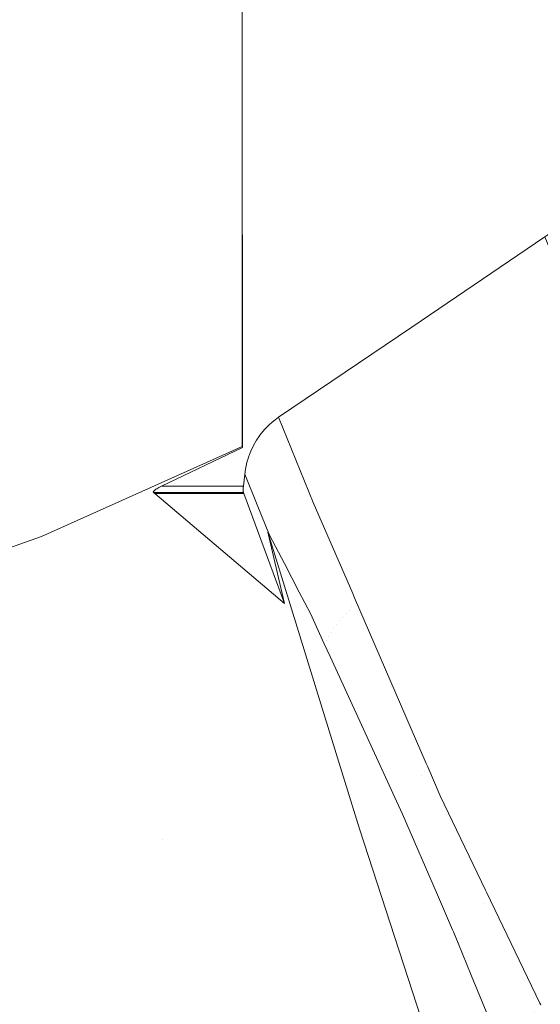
# Model space of a CAD drawing. Header units: millimetres. Extents: x -174 to 174, y -184 to 184.
# Tile 17 of 35: x 52 to 78, y -94 to -44. Entities that reach past the tile are written whole.
import ezdxf

# ---------------------------------------------------------------- set-up
doc = ezdxf.new("R2010")
doc.units = ezdxf.units.MM
doc.header["$LTSCALE"] = 5.08
doc.layers.add('Lighting-LED', color=7, linetype='Continuous', lineweight=5, true_color=0x000000)

# ---------------------------------------------------------------- blocks, each defined once
blk = doc.blocks.new('Group-1')
at = {"layer": 'Lighting-LED', "color": 18, "linetype": 'Continuous', "lineweight": 5}
for points, invisible_edges in [([(-5014.177, -836.446, -346.052), (-5176.79, -836.445, -346.052), (-5176.739, -621.733, -346.052)], 9), ([(-5176.739, -621.733, -346.052), (-5014.229, -621.72, -346.052), (-5014.177, -836.446, -346.052)], 9), ([(-5158.414, -661.823, -94.789), (-5158.414, -796.343, -94.789), (-5032.535, -729.11, -94.789), (-5032.535, -706.605, -94.789)], 10), ([(-5158.414, -796.343, -94.789), (-5032.535, -751.616, -94.789), (-5032.535, -729.11, -94.789)], 9), ([(-5158.414, -796.343, -94.789), (-5032.535, -774.121, -94.789), (-5032.535, -751.616, -94.789)], 9), ([(-5032.524, -751.616, -94.87), (-5032.535, -751.616, -94.789), (-5032.535, -774.121, -94.789), (-5032.522, -774.121, -94.891)], 5), ([(-5016.234, -783.674, -94.9), (-5013.304, -756.678, -94.875), (-5032.524, -751.616, -94.87), (-5032.522, -774.121, -94.891)], 10), ([(-5032.535, -774.121, -94.789), (-5158.414, -796.343, -94.789), (-5148.143, -800.824, -94.789)], 9), ([(-5032.535, -774.121, -94.789), (-5148.143, -800.824, -94.789), (-5136.805, -804.713, -94.789), (-5125.18, -807.64, -94.789)], 9), ([(-5032.535, -774.121, -94.789), (-5125.18, -807.64, -94.789), (-5113.352, -809.584, -94.789)], 9), ([(-5113.352, -809.584, -94.789), (-5101.402, -810.532, -94.789), (-5089.416, -810.478, -94.789), (-5032.535, -774.121, -94.789)], 12), ([(-5089.416, -810.478, -94.789), (-5077.475, -809.421, -94.789), (-5065.665, -807.369, -94.789), (-5032.535, -774.121, -94.789)], 12), ([(-5065.665, -807.369, -94.789), (-5054.068, -804.336, -94.789), (-5042.765, -800.345, -94.789), (-5032.535, -774.121, -94.789)], 12), ([(-5042.765, -800.345, -94.789), (-5032.535, -795.77, -94.789), (-5032.535, -774.121, -94.789)], 8), ([(-5032.522, -774.121, -94.891), (-5032.535, -774.121, -94.789), (-5032.535, -795.77, -94.789), (-5032.519, -795.825, -94.911)], 1), ([(-5032.522, -774.121, -94.891), (-5016.44, -784.326, -94.9), (-5016.403, -784.251, -94.9)], 9), ([(-5032.522, -774.121, -94.891), (-5016.591, -784.582, -94.9), (-5016.562, -784.541, -94.9), (-5016.485, -784.414, -94.9)], 9), ([(-5016.485, -784.414, -94.9), (-5016.477, -784.4, -94.9), (-5016.44, -784.326, -94.9), (-5032.522, -774.121, -94.891)], 12), ([(-5032.522, -774.121, -94.891), (-5016.798, -784.836, -94.901), (-5016.766, -784.803, -94.901), (-5016.711, -784.738, -94.901)], 9), ([(-5032.522, -774.121, -94.891), (-5016.989, -785.01, -94.901), (-5016.964, -784.991, -94.901), (-5016.846, -784.885, -94.901)], 9), ([(-5016.403, -784.251, -94.9), (-5016.39, -784.222, -94.9), (-5016.36, -784.145, -94.9), (-5032.522, -774.121, -94.891)], 12), ([(-5016.846, -784.885, -94.901), (-5016.798, -784.836, -94.901), (-5032.522, -774.121, -94.891)], 10), ([(-5032.522, -774.121, -94.891), (-5030.678, -794.278, -94.909), (-5023.884, -789.683, -94.905)], 9), ([(-5032.522, -774.121, -94.891), (-5016.252, -783.769, -94.9), (-5016.243, -783.727, -94.9), (-5016.234, -783.674, -94.9)], 9), ([(-5016.36, -784.145, -94.9), (-5016.328, -784.061, -94.9), (-5016.297, -783.959, -94.9), (-5032.522, -774.121, -94.891)], 12), ([(-5023.884, -789.683, -94.905), (-5017.09, -785.088, -94.901), (-5016.989, -785.01, -94.901), (-5032.522, -774.121, -94.891)], 12), ([(-5016.711, -784.738, -94.901), (-5016.658, -784.675, -94.901), (-5016.591, -784.582, -94.9), (-5032.522, -774.121, -94.891)], 12), ([(-5016.297, -783.959, -94.9), (-5016.279, -783.896, -94.9), (-5016.272, -783.864, -94.9), (-5032.522, -774.121, -94.891)], 12), ([(-5016.272, -783.864, -94.9), (-5016.252, -783.769, -94.9), (-5032.522, -774.121, -94.891)], 10), ([(-5032.522, -774.121, -94.891), (-5030.912, -794.45, -94.909), (-5030.85, -794.404, -94.909)], 9), ([(-5032.522, -774.121, -94.891), (-5031.798, -795.442, -94.91), (-5031.687, -795.279, -94.91)], 9), ([(-5030.85, -794.404, -94.909), (-5030.678, -794.278, -94.909), (-5032.522, -774.121, -94.891)], 10), ([(-5032.522, -774.121, -94.891), (-5031.141, -794.646, -94.91), (-5031.018, -794.541, -94.91)], 9), ([(-5032.522, -774.121, -94.891), (-5031.557, -795.099, -94.91), (-5031.376, -794.885, -94.91)], 9), ([(-5031.687, -795.279, -94.91), (-5031.623, -795.185, -94.91), (-5032.522, -774.121, -94.891)], 10), ([(-5031.018, -794.541, -94.91), (-5030.912, -794.45, -94.909), (-5032.522, -774.121, -94.891)], 10), ([(-5031.623, -795.185, -94.91), (-5031.557, -795.099, -94.91), (-5032.522, -774.121, -94.891)], 10), ([(-5032.522, -774.121, -94.891), (-5031.357, -794.863, -94.91), (-5031.141, -794.646, -94.91)], 9), ([(-5031.952, -795.71, -94.911), (-5031.798, -795.442, -94.91), (-5032.522, -774.121, -94.891), (-5032.519, -795.825, -94.911)], 10), ([(-5031.376, -794.885, -94.91), (-5031.357, -794.863, -94.91), (-5032.522, -774.121, -94.891)], 10), ([(-5015.268, -789.553, -110.08), (-5017.09, -785.088, -94.901), (-5023.884, -789.683, -94.905)], 8), ([(-5028.907, -798.613, -109.686), (-5015.268, -789.553, -110.08), (-5023.884, -789.683, -94.905)], 11), ([(-5013.231, -794.257, -128.661), (-5015.268, -789.553, -110.08), (-5028.907, -798.613, -109.686)], 10), ([(-5023.884, -789.683, -94.905), (-5030.678, -794.278, -94.909), (-5028.907, -798.613, -109.686)], 8), ([(-5027.041, -804.133, -128.805), (-5031.018, -794.541, -94.91), (-5031.141, -794.646, -94.91)], 9), ([(-5030.912, -794.45, -94.909), (-5031.018, -794.541, -94.91), (-5027.041, -804.133, -128.805)], 10), ([(-5026.972, -803.942, -128.846), (-5030.85, -794.404, -94.909), (-5030.912, -794.45, -94.909)], 9), ([(-5030.912, -794.45, -94.909), (-5027.041, -804.133, -128.805), (-5026.972, -803.942, -128.846)], 11), ([(-5028.907, -798.613, -109.686), (-5030.678, -794.278, -94.909), (-5030.85, -794.404, -94.909)], 8), ([(-5028.907, -798.613, -109.686), (-5030.85, -794.404, -94.909), (-5026.972, -803.942, -128.846)], 11), ([(-5028.907, -798.613, -109.686), (-5026.892, -803.26, -128.082), (-5013.231, -794.257, -128.661)], 10), ([(-5026.892, -803.26, -128.082), (-5013.203, -794.319, -128.908), (-5013.231, -794.257, -128.661)], 9), ([(-5013.203, -794.319, -128.908), (-5026.892, -803.26, -128.082), (-5026.798, -803.478, -128.946)], 9), ([(-5009.494, -802.884, -162.742), (-5013.203, -794.319, -128.908), (-5026.798, -803.478, -128.946)], 10), ([(-5027.403, -804.465, -128.758), (-5031.376, -794.885, -94.91), (-5031.557, -795.099, -94.91)], 9), ([(-5027.226, -804.293, -128.784), (-5031.357, -794.863, -94.91), (-5031.376, -794.885, -94.91)], 9), ([(-5031.376, -794.885, -94.91), (-5027.403, -804.465, -128.758), (-5027.226, -804.293, -128.784)], 11), ([(-5027.226, -804.293, -128.784), (-5031.141, -794.646, -94.91), (-5031.357, -794.863, -94.91)], 9), ([(-5031.141, -794.646, -94.91), (-5027.226, -804.293, -128.784), (-5027.041, -804.133, -128.805)], 11), ([(-5027.866, -805.039, -128.659), (-5031.798, -795.442, -94.91), (-5031.952, -795.71, -94.911)], 9), ([(-5027.723, -804.838, -128.696), (-5031.687, -795.279, -94.91), (-5031.798, -795.442, -94.91)], 9), ([(-5031.798, -795.442, -94.91), (-5027.866, -805.039, -128.659), (-5027.723, -804.838, -128.696)], 11), ([(-5027.569, -804.647, -128.729), (-5031.623, -795.185, -94.91), (-5031.687, -795.279, -94.91)], 9), ([(-5031.687, -795.279, -94.91), (-5027.723, -804.838, -128.696), (-5027.569, -804.647, -128.729)], 11), ([(-5027.569, -804.647, -128.729), (-5031.557, -795.099, -94.91), (-5031.623, -795.185, -94.91)], 9), ([(-5031.557, -795.099, -94.91), (-5027.569, -804.647, -128.729), (-5027.403, -804.465, -128.758)], 11), ([(-5036.639, -797.784, -94.913), (-5032.535, -795.77, -94.789), (-5042.765, -800.345, -94.789)], 9), ([(-5036.639, -797.784, -94.913), (-5032.519, -795.825, -94.911), (-5032.535, -795.77, -94.789)], 8), ([(-5032.519, -795.825, -94.911), (-5036.639, -797.784, -94.913), (-5032.205, -796.305, -94.911), (-5032.157, -796.178, -94.911)], 10), ([(-5032.519, -795.825, -94.911), (-5031.954, -795.714, -94.911), (-5031.952, -795.71, -94.911)], 9), ([(-5032.519, -795.825, -94.911), (-5032.09, -796.002, -94.911), (-5031.954, -795.714, -94.911)], 9), ([(-5032.157, -796.178, -94.911), (-5032.09, -796.002, -94.911), (-5032.519, -795.825, -94.911)], 10), ([(-5028.112, -805.464, -128.574), (-5032.09, -796.002, -94.911), (-5032.157, -796.178, -94.911)], 9), ([(-5027.995, -805.247, -128.618), (-5031.954, -795.714, -94.911), (-5032.09, -796.002, -94.911)], 9), ([(-5032.09, -796.002, -94.911), (-5028.112, -805.464, -128.574), (-5027.995, -805.247, -128.618)], 11), ([(-5027.995, -805.247, -128.618), (-5031.952, -795.71, -94.911), (-5031.954, -795.714, -94.911)], 9), ([(-5031.952, -795.71, -94.911), (-5027.995, -805.247, -128.618), (-5027.866, -805.039, -128.659)], 11), ([(-5032.242, -796.423, -94.911), (-5032.205, -796.305, -94.911), (-5036.639, -797.784, -94.913)], 10), ([(-5036.639, -797.784, -94.913), (-5032.271, -796.52, -94.911), (-5032.242, -796.423, -94.911)], 9), ([(-5032.307, -796.672, -94.912), (-5032.271, -796.52, -94.911), (-5036.639, -797.784, -94.913)], 10), ([(-5032.271, -796.52, -94.911), (-5032.307, -796.672, -94.912), (-5029.046, -804.271, -122.113)], 10), ([(-5032.242, -796.423, -94.911), (-5032.271, -796.52, -94.911), (-5029.046, -804.271, -122.113)], 10), ([(-5028.246, -805.664, -128.535), (-5032.205, -796.305, -94.911), (-5032.242, -796.423, -94.911)], 9), ([(-5032.242, -796.423, -94.911), (-5028.34, -805.812, -128.505), (-5028.246, -805.664, -128.535)], 11), ([(-5029.046, -804.271, -122.113), (-5028.34, -805.812, -128.505), (-5032.242, -796.423, -94.911)], 10), ([(-5028.246, -805.664, -128.535), (-5032.157, -796.178, -94.911), (-5032.205, -796.305, -94.911)], 9), ([(-5032.157, -796.178, -94.911), (-5028.246, -805.664, -128.535), (-5028.112, -805.464, -128.574)], 11), ([(-5036.639, -797.784, -94.913), (-5032.346, -796.84, -94.912), (-5032.307, -796.672, -94.912)], 9), ([(-5032.359, -796.92, -94.912), (-5032.346, -796.84, -94.912), (-5036.639, -797.784, -94.913)], 10), ([(-5036.639, -797.784, -94.913), (-5032.397, -797.168, -94.912), (-5032.359, -796.92, -94.912)], 9), ([(-5032.359, -796.92, -94.912), (-5032.397, -797.168, -94.912), (-5031.759, -798.741, -100.195)], 8), ([(-5032.346, -796.84, -94.912), (-5032.359, -796.92, -94.912), (-5030.37, -801.734, -111.531)], 10), ([(-5030.37, -801.734, -111.531), (-5032.359, -796.92, -94.912), (-5031.759, -798.741, -100.195)], 11), ([(-5029.616, -803.18, -117.561), (-5032.307, -796.672, -94.912), (-5032.346, -796.84, -94.912)], 9), ([(-5030.37, -801.734, -111.531), (-5029.616, -803.18, -117.561), (-5032.346, -796.84, -94.912)], 10), ([(-5032.307, -796.672, -94.912), (-5029.616, -803.18, -117.561), (-5029.046, -804.271, -122.113)], 9), ([(-5036.639, -797.784, -94.913), (-5032.468, -797.784, -94.913), (-5032.397, -797.168, -94.912)], 8), ([(-5031.759, -798.741, -100.195), (-5032.397, -797.168, -94.912), (-5032.468, -797.784, -94.913), (-5032.469, -797.8, -94.915)], 8), ([(-5036.707, -797.819, -94.92), (-5036.639, -797.784, -94.913), (-5042.765, -800.345, -94.789)], 10), ([(-5042.765, -800.345, -94.789), (-5036.771, -797.853, -94.93), (-5036.707, -797.819, -94.92)], 9), ([(-5036.829, -797.886, -94.943), (-5036.771, -797.853, -94.93), (-5042.765, -800.345, -94.789)], 10), ([(-5042.765, -800.345, -94.789), (-5036.881, -797.918, -94.959), (-5036.829, -797.886, -94.943)], 9), ([(-5036.927, -797.948, -94.978), (-5036.881, -797.918, -94.959), (-5042.765, -800.345, -94.789)], 10), ([(-5036.947, -797.962, -94.988), (-5036.927, -797.948, -94.978), (-5042.765, -800.345, -94.789)], 10), ([(-5042.765, -800.345, -94.789), (-5036.967, -797.977, -94.999), (-5036.947, -797.962, -94.988)], 9), ([(-5036.984, -797.99, -95.01), (-5036.967, -797.977, -94.999), (-5042.765, -800.345, -94.789)], 10), ([(-5042.765, -800.345, -94.789), (-5037, -798.004, -95.022), (-5036.984, -797.99, -95.01)], 9), ([(-5042.765, -800.345, -94.789), (-5037.013, -798.016, -95.034), (-5037, -798.004, -95.022)], 9), ([(-5037.026, -798.028, -95.048), (-5037.013, -798.016, -95.034), (-5042.765, -800.345, -94.789)], 10), ([(-5037.036, -798.04, -95.061), (-5037.026, -798.028, -95.048), (-5042.765, -800.345, -94.789)], 10), ([(-5037.04, -798.045, -95.068), (-5037.036, -798.04, -95.061), (-5042.765, -800.345, -94.789)], 10), ([(-5042.765, -800.345, -94.789), (-5037.044, -798.051, -95.075), (-5037.04, -798.045, -95.068)], 9), ([(-5037.048, -798.056, -95.082), (-5037.044, -798.051, -95.075), (-5042.765, -800.345, -94.789)], 10), ([(-5042.765, -800.345, -94.789), (-5037.052, -798.064, -95.093), (-5037.048, -798.056, -95.082)], 9), ([(-5042.765, -800.345, -94.789), (-5037.056, -798.071, -95.104), (-5037.052, -798.064, -95.093)], 9), ([(-5037.058, -798.075, -95.112), (-5037.056, -798.071, -95.104), (-5042.765, -800.345, -94.789)], 10), ([(-5042.765, -800.345, -94.789), (-5037.059, -798.08, -95.12), (-5037.058, -798.075, -95.112)], 9), ([(-5042.765, -800.345, -94.789), (-5037.06, -798.084, -95.127), (-5037.059, -798.08, -95.12)], 9), ([(-5042.765, -800.345, -94.789), (-5037.06, -798.088, -95.135), (-5037.06, -798.084, -95.127)], 9), ([(-5037.06, -798.092, -95.143), (-5037.06, -798.088, -95.135), (-5042.765, -800.345, -94.789)], 10), ([(-5037.059, -798.096, -95.151), (-5037.06, -798.092, -95.143), (-5042.765, -800.345, -94.789)], 10), ([(-5037.058, -798.1, -95.159), (-5037.059, -798.096, -95.151), (-5042.765, -800.345, -94.789)], 10), ([(-5037.06, -798.088, -95.135), (-5032.468, -798.088, -95.135), (-5032.471, -798.074, -95.109)], 9), ([(-5037.059, -798.08, -95.12), (-5037.06, -798.084, -95.127), (-5037.06, -798.088, -95.135), (-5032.471, -798.074, -95.109)], 12), ([(-5032.468, -798.088, -95.135), (-5037.06, -798.088, -95.135), (-5037.06, -798.092, -95.143), (-5037.059, -798.096, -95.151)], 9), ([(-5032.471, -798.074, -95.109), (-5037.058, -798.075, -95.112), (-5037.059, -798.08, -95.12)], 9), ([(-5037.059, -798.096, -95.151), (-5037.058, -798.1, -95.159), (-5032.468, -798.088, -95.135)], 10), ([(-5037.056, -798.071, -95.104), (-5037.058, -798.075, -95.112), (-5032.471, -798.074, -95.109)], 10), ([(-5032.468, -798.088, -95.135), (-5037.058, -798.1, -95.159), (-5037.056, -798.103, -95.168)], 9), ([(-5037.056, -798.071, -95.104), (-5032.471, -798.071, -95.104), (-5032.473, -798.056, -95.082)], 9), ([(-5037.052, -798.064, -95.093), (-5037.056, -798.071, -95.104), (-5032.473, -798.056, -95.082)], 10), ([(-5032.471, -798.074, -95.109), (-5032.471, -798.071, -95.104), (-5037.056, -798.071, -95.104)], 10), ([(-5037.056, -798.103, -95.168), (-5032.468, -798.089, -95.137), (-5032.468, -798.088, -95.135)], 9), ([(-5037.056, -798.103, -95.168), (-5032.465, -798.103, -95.168), (-5032.468, -798.089, -95.137)], 8), ([(-5032.473, -798.056, -95.082), (-5037.048, -798.056, -95.082), (-5037.052, -798.064, -95.093)], 9), ([(-5037.044, -798.051, -95.075), (-5037.048, -798.056, -95.082), (-5032.473, -798.056, -95.082)], 10), ([(-5032.475, -798.036, -95.056), (-5032.475, -798.03, -95.05), (-5037.044, -798.051, -95.075)], 10), ([(-5037.04, -798.045, -95.068), (-5037.044, -798.051, -95.075), (-5032.475, -798.03, -95.05)], 10), ([(-5037.044, -798.051, -95.075), (-5032.473, -798.051, -95.075), (-5032.475, -798.036, -95.056)], 9), ([(-5032.473, -798.056, -95.082), (-5032.473, -798.051, -95.075), (-5037.044, -798.051, -95.075)], 10), ([(-5037.036, -798.04, -95.061), (-5037.04, -798.045, -95.068), (-5032.475, -798.03, -95.05)], 10), ([(-5037.026, -798.028, -95.048), (-5037.036, -798.04, -95.061), (-5032.475, -798.03, -95.05)], 10), ([(-5037.026, -798.028, -95.048), (-5032.475, -798.028, -95.048), (-5032.476, -798.007, -95.026)], 9), ([(-5037.013, -798.016, -95.034), (-5037.026, -798.028, -95.048), (-5032.476, -798.007, -95.026)], 10), ([(-5032.475, -798.03, -95.05), (-5032.475, -798.028, -95.048), (-5037.026, -798.028, -95.048)], 10), ([(-5037, -798.004, -95.022), (-5037.013, -798.016, -95.034), (-5032.476, -798.007, -95.026)], 10), ([(-5037, -798.004, -95.022), (-5032.476, -798.004, -95.022), (-5032.477, -797.983, -95.004)], 9), ([(-5036.984, -797.99, -95.01), (-5037, -798.004, -95.022), (-5032.477, -797.983, -95.004)], 10), ([(-5032.476, -798.007, -95.026), (-5032.476, -798.004, -95.022), (-5037, -798.004, -95.022)], 10), ([(-5036.967, -797.977, -94.999), (-5036.984, -797.99, -95.01), (-5032.477, -797.983, -95.004)], 10), ([(-5036.947, -797.962, -94.988), (-5036.967, -797.977, -94.999), (-5032.477, -797.977, -94.999)], 10), ([(-5032.477, -797.983, -95.004), (-5032.477, -797.977, -94.999), (-5036.967, -797.977, -94.999)], 10), ([(-5036.927, -797.948, -94.978), (-5036.947, -797.962, -94.988), (-5032.477, -797.977, -94.999)], 10), ([(-5036.881, -797.918, -94.959), (-5036.927, -797.948, -94.978), (-5032.477, -797.948, -94.978)], 10), ([(-5032.477, -797.977, -94.999), (-5032.477, -797.957, -94.984), (-5036.927, -797.948, -94.978)], 10), ([(-5032.477, -797.957, -94.984), (-5032.477, -797.948, -94.978), (-5036.927, -797.948, -94.978)], 10), ([(-5036.829, -797.886, -94.943), (-5036.881, -797.918, -94.959), (-5032.476, -797.918, -94.959)], 10), ([(-5032.477, -797.948, -94.978), (-5032.476, -797.93, -94.966), (-5036.881, -797.918, -94.959)], 10), ([(-5032.476, -797.93, -94.966), (-5032.476, -797.922, -94.962), (-5036.881, -797.918, -94.959)], 10), ([(-5032.476, -797.922, -94.962), (-5032.476, -797.918, -94.959), (-5036.881, -797.918, -94.959)], 10), ([(-5036.771, -797.853, -94.93), (-5036.829, -797.886, -94.943), (-5032.475, -797.886, -94.944)], 10), ([(-5032.476, -797.918, -94.959), (-5032.475, -797.893, -94.946), (-5036.829, -797.886, -94.943)], 10), ([(-5032.475, -797.893, -94.946), (-5032.475, -797.886, -94.944), (-5036.829, -797.886, -94.943)], 10), ([(-5036.707, -797.819, -94.92), (-5036.771, -797.853, -94.93), (-5032.473, -797.853, -94.93)], 10), ([(-5032.475, -797.886, -94.944), (-5032.474, -797.862, -94.934), (-5036.771, -797.853, -94.93)], 10), ([(-5032.474, -797.862, -94.934), (-5032.473, -797.853, -94.93), (-5036.771, -797.853, -94.93)], 10), ([(-5036.639, -797.784, -94.913), (-5036.707, -797.819, -94.92), (-5032.471, -797.819, -94.92)], 10), ([(-5032.473, -797.853, -94.93), (-5032.472, -797.831, -94.923), (-5036.707, -797.819, -94.92)], 10), ([(-5032.472, -797.831, -94.923), (-5032.471, -797.819, -94.92), (-5036.707, -797.819, -94.92)], 10), ([(-5032.471, -797.819, -94.92), (-5032.469, -797.8, -94.915), (-5036.639, -797.784, -94.913)], 10), ([(-5032.469, -797.8, -94.915), (-5032.468, -797.784, -94.913), (-5036.639, -797.784, -94.913)], 8), ([(-5032.476, -797.93, -94.966), (-5032.477, -797.948, -94.978), (-5031.759, -798.741, -100.195)], 10), ([(-5031.759, -798.741, -100.195), (-5032.477, -797.948, -94.978), (-5032.477, -797.957, -94.984), (-5032.477, -797.977, -94.999)], 9), ([(-5031.759, -798.741, -100.195), (-5032.477, -797.977, -94.999), (-5032.477, -797.983, -95.004), (-5032.476, -798.004, -95.022)], 9), ([(-5032.475, -797.886, -94.944), (-5032.475, -797.893, -94.946), (-5032.476, -797.918, -94.959), (-5031.759, -798.741, -100.195)], 12), ([(-5031.759, -798.741, -100.195), (-5032.476, -797.918, -94.959), (-5032.476, -797.922, -94.962), (-5032.476, -797.93, -94.966)], 9), ([(-5031.759, -798.741, -100.195), (-5032.476, -798.004, -95.022), (-5032.476, -798.007, -95.026), (-5032.475, -798.028, -95.048)], 9), ([(-5031.759, -798.741, -100.195), (-5032.473, -797.853, -94.93), (-5032.474, -797.862, -94.934), (-5032.475, -797.886, -94.944)], 9), ([(-5031.759, -798.741, -100.195), (-5032.475, -798.028, -95.048), (-5032.475, -798.03, -95.05), (-5032.475, -798.036, -95.056)], 9), ([(-5032.475, -798.036, -95.056), (-5032.473, -798.051, -95.075), (-5031.759, -798.741, -100.195)], 10), ([(-5031.759, -798.741, -100.195), (-5032.471, -797.819, -94.92), (-5032.472, -797.831, -94.923), (-5032.473, -797.853, -94.93)], 9), ([(-5031.759, -798.741, -100.195), (-5032.473, -798.051, -95.075), (-5032.473, -798.056, -95.082), (-5032.471, -798.071, -95.104)], 9), ([(-5032.469, -797.8, -94.915), (-5032.471, -797.819, -94.92), (-5031.759, -798.741, -100.195)], 10), ([(-5031.759, -798.741, -100.195), (-5032.471, -798.071, -95.104), (-5032.471, -798.074, -95.109), (-5032.468, -798.088, -95.135)], 9), ([(-5031.759, -798.741, -100.195), (-5032.468, -798.088, -95.135), (-5032.468, -798.089, -95.137)], 9), ([(-5032.468, -798.089, -95.137), (-5032.465, -798.103, -95.168), (-5032.443, -798.163, -95.351), (-5031.759, -798.741, -100.195)], 12), ([(-5042.765, -800.345, -94.789), (-5037.056, -798.103, -95.168), (-5037.058, -798.1, -95.159)], 9), ([(-5042.765, -800.345, -94.789), (-5036.983, -798.163, -95.351), (-5037.056, -798.103, -95.168)], 9), ([(-5042.765, -800.345, -94.789), (-5030.375, -803.77, -113.14), (-5036.983, -798.163, -95.351)], 9), ([(-5032.443, -798.163, -95.351), (-5030.375, -803.77, -113.14), (-5031.226, -800.126, -104.706)], 8), ([(-5031.226, -800.126, -104.706), (-5031.759, -798.741, -100.195), (-5032.443, -798.163, -95.351)], 11), ([(-5031.759, -798.741, -100.195), (-5031.131, -800.275, -105.443), (-5030.37, -801.734, -111.531)], 8), ([(-5031.226, -800.126, -104.706), (-5031.131, -800.275, -105.443), (-5031.759, -798.741, -100.195)], 8), ([(-5026.972, -803.942, -128.846), (-5026.892, -803.26, -128.082), (-5028.907, -798.613, -109.686)], 9), ([(-5049.188, -820.246, -134.3), (-5036.571, -815.79, -134.3), (-5042.765, -800.345, -94.789), (-5054.068, -804.336, -94.789)], 11), ([(-5030.375, -803.77, -113.14), (-5042.765, -800.345, -94.789), (-5036.571, -815.79, -134.3)], 11), ([(-5027.666, -811.625, -134.398), (-5031.226, -800.126, -104.706), (-5030.375, -803.77, -113.14)], 8), ([(-5031.131, -800.275, -105.443), (-5031.226, -800.126, -104.706), (-5027.666, -811.625, -134.398)], 8), ([(-5027.666, -811.625, -134.398), (-5030.37, -801.734, -111.531), (-5031.131, -800.275, -105.443)], 9), ([(-5027.666, -811.625, -134.398), (-5029.616, -803.18, -117.561), (-5030.37, -801.734, -111.531)], 9), ([(-5026.798, -803.478, -128.946), (-5023.144, -811.908, -162.31), (-5009.494, -802.884, -162.742)], 10), ([(-5023.144, -811.908, -162.31), (-5009.471, -802.935, -162.943), (-5009.494, -802.884, -162.742)], 9), ([(-5009.471, -802.935, -162.943), (-5023.144, -811.908, -162.31), (-5023.067, -812.085, -163.013)], 9), ([(-5008.794, -804.499, -169.122), (-5009.471, -802.935, -162.943), (-5023.067, -812.085, -163.013)], 10), ([(-5029.046, -804.271, -122.113), (-5029.616, -803.18, -117.561), (-5027.666, -811.625, -134.398)], 10), ([(-5026.972, -803.942, -128.846), (-5026.798, -803.478, -128.946), (-5026.892, -803.26, -128.082)], 9), ([(-5023.144, -811.908, -162.31), (-5026.798, -803.478, -128.946), (-5026.972, -803.942, -128.846)], 10), ([(-5030.375, -803.77, -113.14), (-5036.571, -815.79, -134.3), (-5027.666, -811.625, -134.398)], 11), ([(-5026.972, -803.942, -128.846), (-5027.041, -804.133, -128.805), (-5023.367, -812.507, -162.943)], 11), ([(-5026.972, -803.942, -128.846), (-5023.248, -812.334, -162.972), (-5023.144, -811.908, -162.31)], 11), ([(-5023.367, -812.507, -162.943), (-5023.248, -812.334, -162.972), (-5026.972, -803.942, -128.846)], 11), ([(-5027.666, -811.625, -134.398), (-5028.34, -805.812, -128.505), (-5029.046, -804.271, -122.113)], 9), ([(-5027.569, -804.647, -128.729), (-5023.893, -813.024, -162.88), (-5023.728, -812.841, -162.905), (-5027.403, -804.465, -128.758)], 15), ([(-5027.403, -804.465, -128.758), (-5023.728, -812.841, -162.905), (-5023.552, -812.668, -162.926), (-5027.226, -804.293, -128.784)], 15), ([(-5027.226, -804.293, -128.784), (-5023.552, -812.668, -162.926), (-5023.367, -812.507, -162.943), (-5027.041, -804.133, -128.805)], 15), ([(-5023.067, -812.085, -163.013), (-5022.425, -813.567, -168.877), (-5008.794, -804.499, -169.122)], 10), ([(-5006.476, -809.321, -195.617), (-5008.794, -804.499, -169.122), (-5022.425, -813.567, -168.877)], 10), ([(-5027.995, -805.247, -128.618), (-5024.318, -813.629, -162.787), (-5024.189, -813.419, -162.821), (-5027.866, -805.039, -128.659)], 15), ([(-5027.866, -805.039, -128.659), (-5024.189, -813.419, -162.821), (-5024.047, -813.217, -162.853), (-5027.723, -804.838, -128.696)], 15), ([(-5027.723, -804.838, -128.696), (-5024.047, -813.217, -162.853), (-5023.893, -813.024, -162.88), (-5027.569, -804.647, -128.729)], 15), ([(-5028.112, -805.464, -128.574), (-5028.246, -805.664, -128.535), (-5024.557, -814.059, -162.716)], 11), ([(-5028.112, -805.464, -128.574), (-5024.434, -813.848, -162.75), (-5024.318, -813.629, -162.787), (-5027.995, -805.247, -128.618)], 15), ([(-5024.557, -814.059, -162.716), (-5024.434, -813.848, -162.75), (-5028.112, -805.464, -128.574)], 11), ([(-5028.246, -805.664, -128.535), (-5028.34, -805.812, -128.505), (-5028.041, -806.462, -131.203)], 9), ([(-5027.666, -811.625, -134.398), (-5028.041, -806.462, -131.203), (-5028.34, -805.812, -128.505)], 9), ([(-5028.041, -806.462, -131.203), (-5024.557, -814.059, -162.716), (-5028.246, -805.664, -128.535)], 10), ([(-5028.041, -806.462, -131.203), (-5027.666, -811.625, -134.398), (-5026.545, -815.244, -143.743)], 9), ([(-5026.545, -815.244, -143.743), (-5024.557, -814.059, -162.716), (-5028.041, -806.462, -131.203)], 9), ([(-5022.425, -813.567, -168.877), (-5020.115, -818.369, -195.316), (-5006.476, -809.321, -195.617)], 10), ([(-5020.115, -818.369, -195.316), (-5006.462, -809.351, -195.78), (-5006.476, -809.321, -195.617)], 9), ([(-5006.462, -809.351, -195.78), (-5020.115, -818.369, -195.316), (-5020.065, -818.473, -195.884)], 9), ([(-5003.712, -815.072, -227.215), (-5006.462, -809.351, -195.78), (-5020.065, -818.473, -195.884)], 10), ([(-5026.545, -815.244, -143.743), (-5027.666, -811.625, -134.398), (-5036.571, -815.79, -134.3)], 10), ([(-5023.248, -812.334, -162.972), (-5023.067, -812.085, -163.013), (-5023.144, -811.908, -162.31)], 9), ([(-5022.425, -813.567, -168.877), (-5023.067, -812.085, -163.013), (-5023.248, -812.334, -162.972)], 10), ([(-5020.222, -819.268, -195.753), (-5023.367, -812.507, -162.943), (-5023.552, -812.668, -162.926), (-5020.407, -819.43, -195.739)], 15), ([(-5020.185, -819.07, -195.786), (-5023.248, -812.334, -162.972), (-5023.367, -812.507, -162.943)], 11), ([(-5023.367, -812.507, -162.943), (-5020.222, -819.268, -195.753), (-5020.185, -819.07, -195.786)], 11), ([(-5022.425, -813.567, -168.877), (-5023.248, -812.334, -162.972), (-5020.185, -819.07, -195.786)], 11), ([(-5020.747, -819.788, -195.703), (-5023.893, -813.024, -162.88), (-5024.047, -813.217, -162.853), (-5020.901, -819.982, -195.68)], 15), ([(-5020.583, -819.604, -195.722), (-5023.728, -812.841, -162.905), (-5023.893, -813.024, -162.88), (-5020.747, -819.788, -195.703)], 15), ([(-5020.407, -819.43, -195.739), (-5023.552, -812.668, -162.926), (-5023.728, -812.841, -162.905), (-5020.583, -819.604, -195.722)], 15), ([(-5021.17, -820.396, -195.627), (-5024.318, -813.629, -162.787), (-5024.434, -813.848, -162.75), (-5021.286, -820.616, -195.597)], 15), ([(-5021.042, -820.185, -195.655), (-5024.189, -813.419, -162.821), (-5024.318, -813.629, -162.787), (-5021.17, -820.396, -195.627)], 15), ([(-5020.901, -819.982, -195.68), (-5024.047, -813.217, -162.853), (-5024.189, -813.419, -162.821), (-5021.042, -820.185, -195.655)], 15), ([(-5020.185, -819.07, -195.786), (-5020.115, -818.369, -195.316), (-5022.425, -813.567, -168.877)], 9), ([(-5026.545, -815.244, -143.743), (-5023.405, -824.907, -174.959), (-5024.557, -814.059, -162.716)], 10), ([(-5021.286, -820.616, -195.597), (-5024.434, -813.848, -162.75), (-5024.557, -814.059, -162.716)], 11), ([(-5024.557, -814.059, -162.716), (-5021.397, -820.834, -195.566), (-5021.286, -820.616, -195.597)], 11), ([(-5021.397, -820.834, -195.566), (-5024.557, -814.059, -162.716), (-5024.358, -814.494, -164.52)], 9), ([(-5023.405, -824.907, -174.959), (-5024.358, -814.494, -164.52), (-5024.557, -814.059, -162.716)], 9), ([(-5024.358, -814.494, -164.52), (-5022.568, -818.608, -183.662), (-5021.397, -820.834, -195.566)], 10), ([(-5022.568, -818.608, -183.662), (-5024.358, -814.494, -164.52), (-5023.405, -824.907, -174.959)], 10), ([(-5020.065, -818.473, -195.884), (-5017.345, -824.129, -227.025), (-5003.712, -815.072, -227.215)], 10), ([(-5017.345, -824.129, -227.025), (-5003.701, -815.094, -227.34), (-5003.712, -815.072, -227.215)], 9), ([(-5003.701, -815.094, -227.34), (-5017.345, -824.129, -227.025), (-5017.307, -824.209, -227.462)], 9), ([(-5026.545, -815.244, -143.743), (-5036.571, -815.79, -134.3), (-5031.427, -828.62, -174.884)], 11), ([(-5031.427, -828.62, -174.884), (-5023.405, -824.907, -174.959), (-5026.545, -815.244, -143.743)], 9), ([(-5045.134, -833.461, -174.884), (-5031.427, -828.62, -174.884), (-5036.571, -815.79, -134.3), (-5049.188, -820.246, -134.3)], 15), ([(-5023.405, -824.907, -174.959), (-5022.53, -827.6, -183.659), (-5022.568, -818.608, -183.662)], 10), ([(-5021.397, -820.834, -195.566), (-5022.568, -818.608, -183.662), (-5021.796, -820.382, -191.918)], 9), ([(-5021.796, -820.382, -191.918), (-5022.568, -818.608, -183.662), (-5022.53, -827.6, -183.659)], 10), ([(-5020.185, -819.07, -195.786), (-5020.065, -818.473, -195.884), (-5020.115, -818.369, -195.316)], 9), ([(-5017.345, -824.129, -227.025), (-5020.065, -818.473, -195.884), (-5020.185, -819.07, -195.786)], 10), ([(-5020.185, -819.07, -195.786), (-5020.222, -819.268, -195.753), (-5017.617, -824.558, -227.43)], 11), ([(-5020.185, -819.07, -195.786), (-5017.478, -824.395, -227.445), (-5017.345, -824.129, -227.025)], 11), ([(-5017.617, -824.558, -227.43), (-5017.478, -824.395, -227.445), (-5020.185, -819.07, -195.786)], 11), ([(-5020.747, -819.788, -195.703), (-5018.141, -825.079, -227.392), (-5017.977, -824.895, -227.407), (-5020.583, -819.604, -195.722)], 15), ([(-5020.583, -819.604, -195.722), (-5017.977, -824.895, -227.407), (-5017.801, -824.72, -227.42), (-5020.407, -819.43, -195.739)], 15), ([(-5020.407, -819.43, -195.739), (-5017.801, -824.72, -227.42), (-5017.617, -824.558, -227.43), (-5020.222, -819.268, -195.753)], 15), ([(-5021.042, -820.185, -195.655), (-5018.435, -825.478, -227.355), (-5018.294, -825.274, -227.375), (-5020.901, -819.982, -195.68)], 15), ([(-5020.901, -819.982, -195.68), (-5018.294, -825.274, -227.375), (-5018.141, -825.079, -227.392), (-5020.747, -819.788, -195.703)], 15), ([(-5021.748, -820.497, -192.521), (-5021.796, -820.382, -191.918), (-5022.53, -827.6, -183.659)], 10), ([(-5022.53, -827.6, -183.659), (-5021.512, -821.073, -195.532), (-5021.748, -820.497, -192.521)], 9), ([(-5021.796, -820.382, -191.918), (-5021.748, -820.497, -192.521), (-5021.397, -820.834, -195.566)], 10), ([(-5021.748, -820.497, -192.521), (-5021.496, -821.042, -195.536), (-5021.397, -820.834, -195.566)], 11), ([(-5021.512, -821.073, -195.532), (-5021.496, -821.042, -195.536), (-5021.748, -820.497, -192.521)], 3), ([(-5018.678, -825.912, -227.309), (-5021.286, -820.616, -195.597), (-5021.397, -820.834, -195.566)], 11), ([(-5021.286, -820.616, -195.597), (-5018.678, -825.912, -227.309), (-5018.563, -825.691, -227.333), (-5021.17, -820.396, -195.627)], 15), ([(-5021.17, -820.396, -195.627), (-5018.563, -825.691, -227.333), (-5018.435, -825.478, -227.355), (-5021.042, -820.185, -195.655)], 15), ([(-5020.844, -822.7, -204.048), (-5021.512, -821.073, -195.532), (-5022.53, -827.6, -183.659)], 10), ([(-5021.496, -821.042, -195.536), (-5021.512, -821.073, -195.532), (-5020.844, -822.7, -204.048)], 9), ([(-5018.778, -826.138, -227.283), (-5021.397, -820.834, -195.566), (-5021.496, -821.042, -195.536)], 11), ([(-5021.496, -821.042, -195.536), (-5018.865, -826.373, -227.255), (-5018.778, -826.138, -227.283)], 11), ([(-5020.844, -822.7, -204.048), (-5018.865, -826.373, -227.255), (-5021.496, -821.042, -195.536)], 11), ([(-5021.397, -820.834, -195.566), (-5018.778, -826.138, -227.283), (-5018.678, -825.912, -227.309)], 11), ([(-5022.53, -827.6, -183.659), (-5019.875, -835.355, -216.389), (-5020.844, -822.7, -204.048)], 10), ([(-5018.931, -826.608, -227.226), (-5020.844, -822.7, -204.048), (-5019.962, -824.848, -215.285)], 9), ([(-5020.844, -822.7, -204.048), (-5018.931, -826.608, -227.226), (-5018.865, -826.373, -227.255)], 11), ([(-5019.875, -835.355, -216.389), (-5019.962, -824.848, -215.285), (-5020.844, -822.7, -204.048)], 9), ([(-5017.478, -824.395, -227.445), (-5017.307, -824.209, -227.462), (-5017.345, -824.129, -227.025)], 9)]:
    blk.add_3dface(points, dxfattribs=dict(at, invisible_edges=invisible_edges))
for points in [[(-5037.056, -798.103, -95.168), (-5036.983, -798.163, -95.351), (-5032.443, -798.163, -95.351), (-5032.465, -798.103, -95.168)], [(-5032.443, -798.163, -95.351), (-5036.983, -798.163, -95.351), (-5030.375, -803.77, -113.14)]]:
    blk.add_3dface(points, dxfattribs=at)
at = {"layer": 'Lighting-LED', "color": 0, "flags": 1}
for tag in ['Yoke', 'Weight', 'Weight', 'Wattage', '3D_Symbol_Name', 'Candlepower', 'Body', 'Model_Name', 'Beam_Angle', 'Field_Angle', 'Remarks', 'Beam_Angle_2', 'Field_Angle_2', 'Num_Channels', 'Frame_Size', 'Device_Type', 'FixtureID', 'Frame_Size', 'Base', 'Lens', 'Inst_Type', 'Lamp']:
    blk.add_attdef(tag, (-4365.465, 1246.738), '', height=0.18, dxfattribs=at)

msp = doc.modelspace()

# ---------------------------------------------------------------- block references
at = {"layer": 'Lighting-LED', "color": 7}
msp.add_blockref('Group-1', (5095.474, 730.464), dxfattribs=at)

doc.saveas('drawing.dxf')
